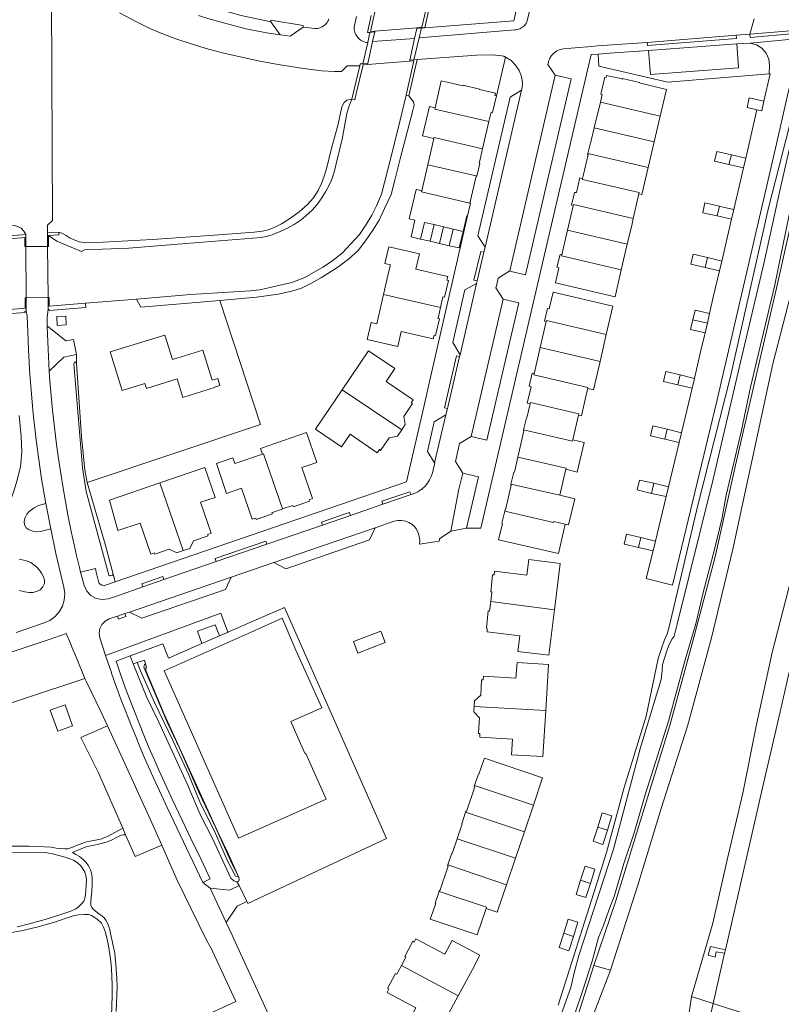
# Model space of a CAD drawing. Header units: metres. Extents: x 89888 to 94270, y 464165 to 468904.
# Tile 24 of 256: x 91113 to 91269, y 465434 to 465635. Entities that reach past the tile are written whole.
import ezdxf

# ---------------------------------------------------------------- set-up
doc = ezdxf.new("R2010")
doc.units = ezdxf.units.M
for name, color, linetype, lineweight in [('B_BEBOUWINGSGRENS_0', 251, 'CONTINUOUS', 13), ('B_TUSSENMUUR_0', 251, 'CONTINUOUS', 13), ('G_GRENS_ALGEMEEN_0', 251, 'CONTINUOUS', 13), ('K_KUNSTWERKGRENS_0', 251, 'CONTINUOUS', 13), ('K_KUNSTWERKGRENS_1', 251, 'CONTINUOUS', 13), ('T_CULTUURGRENS_0', 251, 'CONTINUOUS', 13), ('T_HEK_0', 251, 'CONTINUOUS', 13), ('T_WALBESCHERMING_0', 251, 'CONTINUOUS', 13), ('V_WEGGRENS_0', 251, 'CONTINUOUS', 13), ('V_WEGGRENS_1', 251, 'CONTINUOUS', 13), ('W_WATERGRENS_0', 251, 'CONTINUOUS', 13)]:
    doc.layers.add(name, color=color, linetype=linetype, lineweight=lineweight)

msp = doc.modelspace()

# ---------------------------------------------------------------- linework, layer by layer
at = {"layer": 'B_BEBOUWINGSGRENS_0'}
for p, q in [((91231.76, 465618.31), (91230.53, 465613.05)), ((91242.77, 465610.2), (91243.99, 465615.46)), ((91208.99, 465614.34), (91207.69, 465608.79)), ((91196.52, 465605.53), (91197.77, 465610.86)), ((91241.54, 465604.94), (91242.77, 465610.2)), ((91258.55, 465607.57), (91261.46, 465606.88)), ((91261.46, 465606.88), (91260.99, 465604.86)), ((91195.3, 465600.22), (91196.52, 465605.53)), ((91260.99, 465604.86), (91258.04, 465605.56)), ((91238.5, 465594.56), (91239.65, 465599.56)), ((91226.23, 465597.15), (91225.07, 465592.14)), ((91258.56, 465594.37), (91255.62, 465595.06)), ((91259.02, 465596.39), (91258.56, 465594.37)), ((91225.07, 465592.14), (91223.91, 465587.11)), ((91196.98, 465589.88), (91195.04, 465590.33)), ((91198.93, 465589.43), (91196.98, 465589.88)), ((91200.88, 465588.98), (91198.93, 465589.43)), ((91236.05, 465584.04), (91237.27, 465589.3)), ((91253.65, 465586.54), (91256.59, 465585.85)), ((91256.59, 465585.85), (91256.13, 465583.84)), ((91234.77, 465578.54), (91236.05, 465584.04)), ((91256.13, 465583.84), (91253.2, 465584.53)), ((91250.65, 465573.85), (91251.12, 465575.82)), ((91251.12, 465575.82), (91254.09, 465575.13)), ((91254.09, 465575.13), (91253.62, 465573.13)), ((91220.71, 465573.46), (91219.47, 465568.15)), ((91253.62, 465573.13), (91253.16, 465571.16)), ((91231.7, 465565.31), (91232.98, 465570.84)), ((91219.47, 465568.15), (91218.24, 465562.82)), ((91231.7, 465565.3), (91231.7, 465565.31)), ((91248.08, 465562.56), (91251.01, 465561.85)), ((91250.54, 465559.86), (91247.59, 465560.52)), ((91251.01, 465561.85), (91250.54, 465559.86)), ((91226.13, 465549.28), (91227.28, 465554.36)), ((91245.4, 465551.47), (91248.34, 465550.76)), ((91248.34, 465550.76), (91247.87, 465548.74)), ((91247.87, 465548.74), (91244.92, 465549.42)), ((91150.95, 465543.64), (91141.8, 465540.5)), ((91223.5, 465537.98), (91224.73, 465543.31)), ((91242.72, 465540.43), (91245.66, 465539.71)), ((91245.18, 465537.7), (91242.21, 465538.37)), ((91245.66, 465539.71), (91245.18, 465537.7)), ((91240.06, 465529.33), (91243, 465528.62)), ((91243, 465528.62), (91242.53, 465526.6)), ((91242.53, 465526.6), (91239.55, 465527.29)), ((91220.6, 465493.98), (91221.15, 465503.41)), ((91218.09, 465474.64), (91219.95, 465480.26)), ((91216.25, 465469.21), (91218.09, 465474.64)), ((91233.21, 465469.52), (91234.13, 465472.45)), ((91214.44, 465463.82), (91216.25, 465469.21)), ((91212.62, 465458.4), (91214.44, 465463.82)), ((91229.76, 465458.67), (91230.66, 465461.59))]:
    msp.add_line(p, q, dxfattribs=at)
for points in [[(91234.32, 465623.49), (91233.04, 465623.78), (91232.94, 465623.34), (91232.65, 465623.41), (91231.83, 465619.92), (91232.12, 465619.86), (91231.76, 465618.31)], [(91243.99, 465615.46), (91245.27, 465620.93), (91239.96, 465622.18), (91239.74, 465622.23), (91239.78, 465622.34), (91236.28, 465623.14), (91236.26, 465623.03), (91235.6, 465623.2), (91234.32, 465623.49)], [(91197.99, 465617.14), (91199.27, 465622.68), (91200.45, 465622.4), (91203.69, 465621.65), (91203.72, 465621.76), (91207.09, 465620.99)], [(91207.09, 465620.99), (91207.06, 465620.87), (91210.35, 465620.12), (91210.24, 465619.68), (91210.54, 465619.61)], [(91210.54, 465619.61), (91209.73, 465616.22), (91209.44, 465616.29), (91208.99, 465614.34)], [(91263.7, 465616.76), (91261.74, 465617.21), (91262.2, 465619.22), (91265.17, 465618.54)], [(91197.77, 465610.86), (91195.43, 465611.41), (91196.84, 465617.41), (91197.99, 465617.14)], [(91265.17, 465618.54), (91264.72, 465616.53), (91263.7, 465616.76)], [(91230.53, 465613.05), (91229.92, 465610.48), (91229.87, 465610.26), (91229.79, 465610.25), (91229.21, 465607.81)], [(91207.69, 465608.79), (91207.06, 465606.06), (91207.01, 465605.84), (91207.12, 465605.81), (91206.51, 465603.17), (91206.4, 465603.19)], [(91229.21, 465607.81), (91229.16, 465607.61), (91229.27, 465607.59), (91228.27, 465603.26), (91228.15, 465602.73)], [(91258.04, 465605.56), (91255.11, 465606.23), (91255.57, 465608.24), (91258.55, 465607.57)], [(91239.65, 465599.56), (91240.25, 465599.42), (91241.54, 465604.94)], [(91206.4, 465603.19), (91205.17, 465597.93), (91205.12, 465597.72)], [(91228.15, 465602.73), (91227.57, 465602.87), (91226.88, 465599.82), (91226.46, 465599.88), (91225.84, 465597.24), (91226.23, 465597.15)], [(91195.04, 465590.33), (91193.11, 465590.77), (91193.88, 465594.21), (91192.73, 465594.48), (91194.14, 465600.47), (91194.25, 465600.45), (91195.3, 465600.22)], [(91205.12, 465597.72), (91205.22, 465597.69), (91204.61, 465595.06)], [(91255.62, 465595.06), (91252.69, 465595.72), (91253.13, 465597.73), (91256.11, 465597.05)], [(91256.11, 465597.05), (91257.12, 465596.82), (91259.02, 465596.39)], [(91204.61, 465595.06), (91204.5, 465595.08), (91203.73, 465591.91)], [(91237.27, 465589.3), (91238.24, 465593.46), (91238.5, 465594.56)], [(91203.73, 465591.91), (91202.9, 465588.52), (91200.88, 465588.98)], [(91199.11, 465576.36), (91199.61, 465578.53), (91199.91, 465578.46), (91200.73, 465581.88), (91200.43, 465581.95), (91200.6, 465582.67), (91194.07, 465584.21), (91194.8, 465587.31), (91188.52, 465588.77), (91187.73, 465585.31), (91188.88, 465585.05), (91188.58, 465583.76), (91187.48, 465579.04)], [(91223.91, 465587.11), (91223.52, 465587.18), (91222.89, 465584.57), (91223.28, 465584.48), (91222.58, 465581.37), (91234.77, 465578.54)], [(91253.2, 465584.53), (91250.26, 465585.2), (91250.7, 465587.23), (91253.65, 465586.54)], [(91187.48, 465579.04), (91186.08, 465573.03), (91184.91, 465573.29), (91184.13, 465569.81), (91190.39, 465568.35), (91191.1, 465571.46), (91197.63, 465569.96), (91197.8, 465570.7), (91198.1, 465570.64), (91198.88, 465574.04), (91198.59, 465574.1), (91198.67, 465574.42), (91199.11, 465576.36)], [(91232.98, 465570.84), (91234.33, 465576.64), (91222.11, 465579.47), (91221.33, 465576.09), (91220.94, 465576.18), (91220.32, 465573.55), (91220.71, 465573.46)], [(91253.16, 465571.16), (91250.19, 465571.86), (91250.65, 465573.85)], [(91146.48, 465557.97), (91152.95, 465559.99), (91152.92, 465560.09), (91154.01, 465560.42), (91153.59, 465561.81), (91152.49, 465561.47), (91150.56, 465567.62), (91144.36, 465565.7), (91142.8, 465570.72), (91131.62, 465567.27)], [(91131.62, 465567.27), (91134.05, 465559.38), (91138.73, 465560.82), (91139.04, 465559.82), (91145.29, 465561.75), (91146.48, 465557.97)], [(91191.18, 465551.35), (91191.9, 465552.43), (91191.59, 465554.09), (91193.36, 465556.71), (91193.13, 465556.88), (91193.54, 465557.5), (91188.03, 465561.26), (91189.78, 465563.86), (91184.43, 465567.49), (91179.02, 465559.51)], [(91229.18, 465559.78), (91230.35, 465559.51), (91231.7, 465565.3)], [(91218.24, 465562.82), (91217.85, 465562.91), (91217.23, 465560.25), (91217.63, 465560.16), (91216.84, 465556.79), (91217.42, 465556.66)], [(91247.59, 465560.52), (91244.65, 465561.23), (91245.11, 465563.25), (91248.08, 465562.56)], [(91179.02, 465559.51), (91173.58, 465551.5), (91178.88, 465547.86), (91180.64, 465550.47), (91186.17, 465546.68), (91186.63, 465547.31), (91186.87, 465547.15), (91188.64, 465549.75), (91190.32, 465550.08), (91191.18, 465551.35)], [(91227.28, 465554.36), (91227.9, 465554.23), (91228.95, 465558.78), (91229.18, 465559.78)], [(91217.42, 465556.66), (91216.77, 465553.8), (91216.65, 465553.83), (91216.09, 465551.38)], [(91166.81, 465535.19), (91168.97, 465535.92), (91169.06, 465535.64), (91172.36, 465536.77), (91172.26, 465537.06), (91172.98, 465537.3), (91170.8, 465543.64), (91173.85, 465544.67), (91171.75, 465550.78), (91162.32, 465547.53), (91162.72, 465546.39)], [(91216.09, 465551.38), (91216.04, 465551.18), (91216.14, 465551.15), (91214.91, 465545.8)], [(91244.92, 465549.42), (91241.98, 465550.15), (91242.46, 465552.16), (91245.4, 465551.47)], [(91224.73, 465543.31), (91227.06, 465542.72), (91228.46, 465548.74), (91226.13, 465549.28)], [(91162.72, 465546.39), (91157.1, 465544.47), (91156.71, 465545.61), (91153.33, 465544.45), (91155.42, 465538.35), (91158.45, 465539.42), (91160.62, 465533.07), (91161.35, 465533.31), (91161.45, 465533.02), (91164.76, 465534.16), (91164.65, 465534.45), (91164.96, 465534.56), (91166.56, 465535.1), (91166.81, 465535.19)], [(91214.91, 465545.8), (91214.2, 465542.7), (91214.09, 465542.72), (91213.5, 465540.27)], [(91146.55, 465526.67), (91147.88, 465527.13), (91148.65, 465528.66), (91151.64, 465529.68), (91151.53, 465529.98), (91152.25, 465530.23), (91150.08, 465536.57), (91153.04, 465537.56), (91150.95, 465543.64)], [(91141.8, 465540.5), (91131.51, 465536.98), (91133.19, 465530.76), (91137.72, 465532.31), (91139.9, 465525.97), (91140.62, 465526.2), (91140.72, 465525.93), (91143.7, 465526.96), (91145.21, 465526.21), (91146.55, 465526.67)], [(91242.21, 465538.37), (91239.28, 465539.09), (91239.76, 465541.1), (91242.72, 465540.43)], [(91213.5, 465540.27), (91213.45, 465540.09), (91213.55, 465540.06), (91212.38, 465534.99), (91212.35, 465534.89), (91212.27, 465534.91), (91212.22, 465534.72)], [(91224.59, 465532.09), (91225.25, 465531.93), (91226.53, 465537.28), (91223.5, 465537.98)], [(91212.22, 465534.72), (91211.65, 465532.26), (91211.75, 465532.24), (91210.98, 465528.9), (91223.2, 465526.06), (91224.59, 465532.09)], [(91239.55, 465527.29), (91236.62, 465528), (91237.09, 465530.01), (91240.06, 465529.33)], [(91222.41, 465514.6), (91223.58, 465524.05), (91217.16, 465524.83), (91216.77, 465521.65), (91210.14, 465522.46), (91210.05, 465521.72), (91209.75, 465521.75), (91209.36, 465518.26), (91209.62, 465518.23), (91209.6, 465518.08), (91209.37, 465516.25)], [(91209.37, 465516.25), (91209.14, 465514.33), (91208.84, 465514.35), (91208.5, 465510.81), (91208.67, 465510.79), (91208.61, 465510.09), (91215.28, 465509.27), (91214.89, 465506.09), (91221.26, 465505.32), (91222.41, 465514.6)], [(91174.84, 465494.53), (91172.39, 465500), (91169.54, 465506.35), (91166.77, 465512.87), (91160.42, 465510.04), (91142.65, 465502.14), (91143.6, 465500)], [(91186.92, 465510.2), (91181.32, 465508.09), (91182.2, 465505.75), (91187.8, 465507.87), (91186.92, 465510.2)], [(91221.15, 465503.41), (91214.74, 465503.8), (91214.51, 465500.6), (91207.86, 465501.01), (91207.8, 465500.26), (91207.51, 465500.27), (91207.32, 465497.11), (91206.05, 465495.97), (91205.96, 465494.85)], [(91143.6, 465500), (91157.86, 465467.93), (91158.43, 465468.19), (91175.73, 465475.88), (91171.61, 465485.19), (91171.45, 465485.12), (91170.48, 465487.26), (91168.51, 465491.72), (91174.84, 465494.53)], [(91119.39, 465494.08), (91120.91, 465489.78), (91123.95, 465490.86), (91122.43, 465495.15), (91119.39, 465494.08)], [(91205.96, 465494.85), (91205.92, 465493.92), (91205.91, 465493.76), (91207.04, 465492.48), (91206.85, 465489.42), (91206.85, 465489.32), (91207.15, 465489.3), (91207.11, 465488.54), (91213.79, 465488.15), (91213.61, 465484.95), (91220.04, 465484.57), (91220.6, 465493.98)], [(91219.95, 465480.26), (91208.07, 465484.24), (91207.89, 465483.71), (91206.97, 465481), (91206.87, 465481.03), (91206.06, 465478.65)], [(91206.06, 465478.65), (91205.99, 465478.45), (91206.1, 465478.41), (91204.41, 465473.38), (91204.3, 465473.42), (91204.24, 465473.25)], [(91204.24, 465473.25), (91203.44, 465470.86), (91203.55, 465470.83), (91202.54, 465467.81)], [(91234.13, 465472.45), (91232.16, 465473.07), (91231.22, 465470.18)], [(91231.22, 465470.18), (91230.31, 465467.27), (91232.29, 465466.64), (91233.21, 465469.52)], [(91202.54, 465467.81), (91201.52, 465464.79), (91201.42, 465464.82), (91200.62, 465462.44)], [(91200.62, 465462.44), (91200.55, 465462.24), (91200.67, 465462.2), (91198.96, 465457.17), (91198.85, 465457.2), (91198.8, 465457.04)], [(91230.66, 465461.59), (91228.68, 465462.21), (91227.74, 465459.32)], [(91208.43, 465453.55), (91210.71, 465452.77), (91212.62, 465458.4)], [(91227.74, 465459.32), (91226.83, 465456.4), (91228.8, 465455.78), (91229.76, 465458.67)], [(91198.8, 465457.04), (91198, 465454.62), (91198.12, 465454.58), (91197.01, 465451.37), (91206.62, 465448.13), (91208.43, 465453.55)], [(91226.3, 465447.82), (91227.19, 465450.72), (91225.22, 465451.36), (91224.28, 465448.47)], [(91224.28, 465448.47), (91223.38, 465445.54), (91225.35, 465444.92), (91226.3, 465447.82)], [(91202.71, 465435.66), (91205.62, 465441.09), (91207.16, 465443.97), (91201.48, 465447.01), (91199.99, 465444.19), (91194.08, 465447.36), (91193.7, 465446.68), (91193.42, 465446.84), (91191.79, 465443.75), (91192.05, 465443.61), (91191.12, 465441.87)], [(91191.12, 465441.87), (91190.42, 465440.56), (91190.2, 465440.14), (91189.93, 465440.28), (91188.27, 465437.2), (91188.54, 465437.05), (91188.18, 465436.36), (91194.07, 465433.22), (91192.56, 465430.4), (91198.25, 465427.34), (91199.82, 465430.25), (91202.71, 465435.66)]]:
    msp.add_lwpolyline(points, dxfattribs=at)
at = {"layer": 'B_TUSSENMUUR_0'}
for p, q in [((91231.76, 465618.31), (91243.99, 465615.46)), ((91230.53, 465613.05), (91242.77, 465610.2)), ((91229.21, 465607.81), (91241.54, 465604.94)), ((91258.04, 465605.56), (91258.55, 465607.57)), ((91255.62, 465595.06), (91256.11, 465597.05)), ((91196.98, 465589.88), (91197.78, 465593.29)), ((91197.78, 465593.29), (91199.73, 465592.84)), ((91198.93, 465589.43), (91199.73, 465592.84)), ((91199.73, 465592.84), (91201.67, 465592.38)), ((91200.88, 465588.98), (91201.67, 465592.38)), ((91201.67, 465592.38), (91203.73, 465591.91)), ((91225.07, 465592.14), (91237.27, 465589.3)), ((91253.2, 465584.53), (91253.65, 465586.54)), ((91199.11, 465576.36), (91187.48, 465579.04)), ((91250.65, 465573.85), (91253.62, 465573.13)), ((91219.47, 465568.15), (91231.7, 465565.3)), ((91247.59, 465560.52), (91248.08, 465562.56)), ((91179.02, 465559.51), (91191.18, 465551.35)), ((91244.92, 465549.42), (91245.4, 465551.47)), ((91141.8, 465540.5), (91146.55, 465526.67)), ((91242.72, 465540.43), (91242.21, 465538.37)), ((91213.5, 465540.27), (91223.5, 465537.98)), ((91222.25, 465532.63), (91224.59, 465532.09)), ((91240.06, 465529.33), (91239.55, 465527.29)), ((91222.41, 465514.6), (91209.37, 465516.25)), ((91205.96, 465494.85), (91220.6, 465493.98)), ((91206.06, 465478.65), (91218.09, 465474.64)), ((91204.24, 465473.25), (91216.25, 465469.21)), ((91231.22, 465470.18), (91233.21, 465469.52)), ((91202.54, 465467.81), (91214.44, 465463.82)), ((91212.62, 465458.4), (91200.62, 465462.44)), ((91227.74, 465459.32), (91229.76, 465458.67)), ((91226.3, 465447.82), (91224.28, 465448.47)), ((91191.12, 465441.87), (91202.71, 465435.66))]:
    msp.add_line(p, q, dxfattribs=at)
for points in [[(91208.99, 465614.34), (91197.93, 465616.91), (91197.99, 465617.14)], [(91197.77, 465610.86), (91197.82, 465611.08), (91207.69, 465608.79)], [(91196.52, 465605.53), (91206.41, 465603.23), (91206.4, 465603.19)], [(91228.15, 465602.73), (91228.1, 465602.52), (91239.72, 465599.82), (91239.65, 465599.56)], [(91195.3, 465600.22), (91195.25, 465599.98), (91205.11, 465597.68), (91205.12, 465597.72)], [(91226.23, 465597.15), (91226.29, 465597.4), (91238.5, 465594.56)], [(91195.04, 465590.33), (91195.83, 465593.74), (91197.78, 465593.29)], [(91236.05, 465584.04), (91223.85, 465586.88), (91223.91, 465587.11)], [(91220.71, 465573.46), (91220.77, 465573.7), (91232.98, 465570.84)], [(91229.18, 465559.78), (91229.24, 465560.02), (91218.18, 465562.59), (91218.24, 465562.82)], [(91217.42, 465556.66), (91217.47, 465556.91), (91227.34, 465554.61), (91227.28, 465554.36)], [(91216.09, 465551.38), (91226.07, 465549.05), (91226.13, 465549.28)], [(91162.72, 465546.39), (91162.94, 465546.47), (91166.81, 465535.19)], [(91214.91, 465545.8), (91224.77, 465543.51), (91224.73, 465543.31)], [(91212.22, 465534.72), (91222.2, 465532.4), (91222.25, 465532.63)], [(91198.8, 465457.04), (91208.51, 465453.78), (91208.43, 465453.55)]]:
    msp.add_lwpolyline(points, dxfattribs=at)
at = {"layer": 'G_GRENS_ALGEMEEN_0'}
for p, q in [((91194.32, 465627.01), (91192.65, 465619.63)), ((91181.01, 465618.94), (91182.6, 465625.74)), ((91192.08, 465619.77), (91192.65, 465619.63)), ((91118.83, 465591.67), (91121.13, 465591.78)), ((91136.29, 465503.51), (91137.11, 465503.79))]:
    msp.add_line(p, q, dxfattribs=at)
for points in [[(91196.26, 465637.04), (91196.68, 465636.94), (91195.88, 465633.53)], [(91192.65, 465619.63), (91193.58, 465618.35), (91193.7, 465617.72), (91193.42, 465616.59), (91190.9, 465606.72), (91189.76, 465602.34), (91189.01, 465599.41), (91187.68, 465596.57), (91186.58, 465594.23), (91185.29, 465592.15), (91183.77, 465589.98), (91182.29, 465588.02), (91180.3, 465586.26), (91178.16, 465584.59), (91174.82, 465582.51), (91172.74, 465581.31), (91170.72, 465580.33), (91168.73, 465579.67), (91165.93, 465579.07), (91161.54, 465578.47), (91154.02, 465577.76)], [(91119.04, 465591.09), (91121.16, 465591.18), (91121.13, 465591.78)], [(91126.55, 465577.21), (91126.63, 465576.36), (91119.15, 465575.75), (91119.15, 465575.94), (91118.95, 465575.93)], [(91126.93, 465540.6), (91162.3, 465552.46), (91154.02, 465577.76)], [(91154.02, 465577.76), (91137.86, 465576.43), (91137.01, 465578.08)], [(91120.74, 465574.49), (91120.82, 465572.66), (91122.65, 465572.78), (91122.54, 465574.58), (91120.74, 465574.49)], [(91138.81, 465503.55), (91139.03, 465502.81), (91138.88, 465502.65), (91138.89, 465502.19), (91142.68, 465493.25), (91153.77, 465468.85), (91155.73, 465464.78), (91157.91, 465459.88), (91157.99, 465459.37), (91157.87, 465459.09), (91157.51, 465458.98)]]:
    msp.add_lwpolyline(points, dxfattribs=at)
at = {"layer": 'K_KUNSTWERKGRENS_0'}
for p, q in [((91193.8, 465631.35), (91194.24, 465633.37)), ((91194.24, 465633.37), (91195.22, 465633.47)), ((91195.22, 465633.47), (91194.74, 465631.49)), ((91184.23, 465630.5), (91184.7, 465632.58)), ((91184.7, 465632.58), (91185.66, 465632.68)), ((91185.66, 465632.68), (91185.22, 465630.7)), ((91194.74, 465631.49), (91193.64, 465626.96)), ((91183.25, 465626.17), (91184.23, 465630.5)), ((91185.22, 465630.7), (91184.23, 465626.23)), ((91193.64, 465626.96), (91192.81, 465626.89)), ((91184.23, 465626.23), (91183.25, 465626.17))]:
    msp.add_line(p, q, dxfattribs=at)
msp.add_lwpolyline([(91192.81, 465626.89), (91193.79, 465631.34), (91193.8, 465631.35)], dxfattribs=at)
at = {"layer": 'K_KUNSTWERKGRENS_1'}
for p, q in [((91194.28, 465633.53), (91185.69, 465632.85)), ((91193.8, 465631.35), (91194.24, 465633.37)), ((91194.24, 465633.37), (91194.28, 465633.53)), ((91185.66, 465632.68), (91185.22, 465630.7)), ((91185.69, 465632.85), (91185.66, 465632.68)), ((91192.81, 465626.89), (91193.8, 465631.35)), ((91185.22, 465630.7), (91184.23, 465626.23)), ((91192.77, 465626.68), (91192.81, 465626.89)), ((91184.18, 465626.04), (91192.77, 465626.68)), ((91184.23, 465626.23), (91184.18, 465626.04)), ((91118.84, 465588.84), (91114.37, 465588.81)), ((91114.37, 465588.81), (91114.45, 465578.34)), ((91118.93, 465578.38), (91118.84, 465588.84)), ((91118.93, 465578.38), (91114.45, 465578.34))]:
    msp.add_line(p, q, dxfattribs=at)
at = {"layer": 'T_CULTUURGRENS_0'}
for p, q in [((91201.25, 465530.62), (91204.39, 465531.29)), ((91233.82, 465440.97), (91239.44, 465458.3)), ((91233.82, 465440.97), (91230.45, 465441.91))]:
    msp.add_line(p, q, dxfattribs=at)
for points in [[(91239.44, 465458.3), (91244.22, 465473.95), (91249.56, 465490.79), (91254.49, 465508.82), (91258.8, 465526.94), (91263.23, 465547.5), (91267.03, 465564.83), (91271.68, 465583.01), (91274.77, 465599.62), (91277.69, 465613.54), (91279.72, 465622.43), (91281.23, 465627.88), (91282.18, 465630.08), (91282.88, 465631.38), (91284.16, 465632.44)], [(91278.67, 465629.95), (91276.1, 465617.25), (91272.42, 465601.25), (91267.97, 465581.22), (91263.29, 465561.23), (91259.39, 465544.12), (91255.25, 465525.37), (91250.68, 465508.17), (91245.93, 465490.93), (91240.53, 465473.31), (91234.88, 465454.88), (91230.45, 465441.91)], [(91231.34, 465628.12), (91231.47, 465625.68), (91245.53, 465622.42), (91266.27, 465624.1)], [(91121.13, 465591.78), (91121.77, 465591.55), (91122.63, 465591.06), (91123.44, 465590.53), (91124.38, 465590.1), (91125.33, 465589.78), (91126.31, 465589.66), (91130.17, 465589.72), (91140.29, 465590.23), (91153.85, 465591.2), (91161.07, 465591.77), (91162.77, 465591.98), (91163.89, 465592.23), (91164.98, 465592.61), (91166.63, 465593.43), (91168.46, 465594.62), (91170.23, 465595.89), (91171.84, 465597.3), (91173.13, 465598.79), (91174.08, 465600.27), (91174.8, 465601.72), (91175.37, 465603.17), (91175.9, 465604.93), (91176.72, 465608.37), (91178.19, 465613.83), (91178.95, 465617.33), (91179.4, 465618.22), (91179.94, 465618.73), (91181.01, 465618.94)], [(91223.16, 465433.78), (91230.85, 465458.02), (91233, 465464.99), (91236.65, 465478.29), (91241.1, 465492.83), (91243.59, 465504.65), (91244.29, 465506.64), (91244.85, 465508.41), (91245.42, 465509.64), (91245.83, 465511.09), (91251.69, 465535.96), (91258.32, 465562.26), (91266.13, 465596.75), (91270.49, 465613.78)], [(91157.51, 465458.98), (91156.87, 465459.19), (91156.24, 465459.73), (91152.57, 465467.72), (91149.99, 465472.78), (91147.35, 465479.01), (91141.57, 465491.59), (91139.13, 465496.65), (91136.29, 465503.51)], [(91126.47, 465500.54), (91075.62, 465483.73), (91039.49, 465471.42)], [(91230.45, 465441.91), (91223.44, 465419.81), (91215.74, 465396.09), (91209.17, 465376.2), (91203.03, 465357.86)]]:
    msp.add_lwpolyline(points, dxfattribs=at)
at = {"layer": 'T_HEK_0'}
for p, q in [((91167.22, 465515.04), (91155.69, 465509.99)), ((91153.93, 465509.23), (91150.38, 465507.68)), ((91150.38, 465507.68), (91143.53, 465504.68))]:
    msp.add_line(p, q, dxfattribs=at)
for points in [[(91159.54, 465454.99), (91159.74, 465454.59), (91188.07, 465467.83), (91167.22, 465515.04)], [(91155.69, 465509.99), (91155.56, 465509.94), (91153.93, 465509.23)]]:
    msp.add_lwpolyline(points, dxfattribs=at)
at = {"layer": 'T_WALBESCHERMING_0'}
msp.add_line((91137.01, 465578.08), (91130.04, 465577.5), dxfattribs=at)
for points in [[(91274.82, 465627.59), (91273.32, 465620.98), (91271.76, 465614.85), (91268.52, 465600.53), (91265.21, 465585.59), (91260.41, 465565.19), (91254.74, 465540.98), (91247.45, 465511.65)], [(91137.01, 465578.08), (91148.05, 465579.01), (91160.2, 465579.79), (91162.19, 465579.99), (91168.76, 465581.43), (91171.38, 465582.48), (91175.07, 465584.57), (91176.82, 465585.72), (91178.99, 465587.47), (91182.53, 465591.27), (91183.95, 465593.28), (91185.08, 465595.24), (91186.04, 465597.15), (91187.02, 465599.51), (91188.97, 465606.94), (91190.8, 465614.36), (91192.08, 465619.77)]]:
    msp.add_lwpolyline(points, dxfattribs=at)
at = {"layer": 'V_WEGGRENS_0'}
for p, q in [((91181.96, 465635.83), (91181.53, 465633.99)), ((91263.19, 465635.33), (91262.32, 465632.2)), ((91166.37, 465632.07), (91164.43, 465634.74)), ((91195.88, 465633.53), (91195.22, 465633.47)), ((91262.32, 465632.2), (91271.39, 465632.97)), ((91259.52, 465631.99), (91241.36, 465630.53)), ((91262.32, 465632.2), (91259.52, 465631.99)), ((91271.71, 465631.24), (91262.38, 465630.39)), ((91227.4, 465629.49), (91224.25, 465629.21)), ((91229.21, 465629.62), (91227.4, 465629.49)), ((91241.36, 465630.53), (91231.2, 465629.79)), ((91241.61, 465628.85), (91259.66, 465630.22)), ((91259.66, 465630.22), (91262.38, 465630.39)), ((91193.64, 465626.96), (91194.32, 465627.01)), ((91194.32, 465627.01), (91206.47, 465627.93)), ((91212.39, 465627.52), (91210.54, 465619.61)), ((91213.26, 465583.85), (91222.53, 465623.8)), ((91215.67, 465620.73), (91208.21, 465588.66)), ((91263.7, 465616.76), (91261.46, 465606.88)), ((91260.99, 465604.86), (91259.02, 465596.39)), ((91258.56, 465594.37), (91256.59, 465585.85)), ((91107.76, 465590.74), (91114.37, 465591.27)), ((91114.37, 465591.27), (91114.37, 465588.81)), ((91118.84, 465588.84), (91118.83, 465591.67)), ((91208.21, 465588.66), (91207.97, 465587.69)), ((91207.97, 465587.69), (91206.57, 465581.78)), ((91206.43, 465581.28), (91203.09, 465566.7)), ((91206.57, 465581.78), (91206.43, 465581.28)), ((91210.54, 465580.79), (91210.81, 465581.98)), ((91114.45, 465578.34), (91114.45, 465575.58)), ((91118.95, 465575.93), (91118.93, 465578.38)), ((91205.4, 465550), (91211.93, 465578.04)), ((91119.06, 465572.33), (91118.77, 465572.55)), ((91124.77, 465566.77), (91124.77, 465564.98)), ((91203.09, 465566.7), (91202.99, 465566.34)), ((91250.54, 465559.86), (91248.34, 465550.76)), ((91200.52, 465555.69), (91200.2, 465554.39)), ((91200.2, 465554.39), (91197.91, 465544.63)), ((91247.87, 465548.74), (91245.66, 465539.71)), ((91192.87, 465538.71), (91193.1, 465538.12)), ((91193.1, 465538.12), (91187.33, 465536.15)), ((91245.18, 465537.7), (91243, 465528.62)), ((91118.46, 465536.28), (91119.48, 465531.11)), ((91180.71, 465533.87), (91187.33, 465536.15)), ((91180.71, 465533.87), (91174.97, 465531.89)), ((91163.62, 465527.99), (91174.97, 465531.89)), ((91185.78, 465531.36), (91165.03, 465524.22)), ((91163.62, 465527.99), (91153.29, 465524.44)), ((91142.59, 465520.77), (91153.29, 465524.44)), ((91125.69, 465521.78), (91125.56, 465522.26)), ((91156.34, 465521.23), (91165.03, 465524.22)), ((91125.69, 465521.78), (91126.1, 465520.29)), ((91132.2, 465521.84), (91132.65, 465520.3)), ((91156.34, 465521.23), (91135.54, 465514.1)), ((91138.3, 465519.27), (91142.59, 465520.77)), ((91133.32, 465517.53), (91138.3, 465519.27)), ((91131.88, 465517.03), (91133.32, 465517.53)), ((91134.6, 465513.79), (91133.15, 465513.3)), ((91134.6, 465513.79), (91135.54, 465514.1)), ((91112.42, 465509.97), (91118.12, 465511.92)), ((91105.95, 465504.09), (91119.13, 465508.52)), ((91132.19, 465505.81), (91130.7, 465505.26)), ((91132.82, 465504.09), (91135.71, 465505.14)), ((91135.71, 465505.14), (91136.29, 465503.51)), ((91142.51, 465475.82), (91143.28, 465474.19)), ((91143.28, 465474.19), (91150.58, 465458.83)), ((91134.19, 465469.93), (91134.78, 465468.59)), ((91152.04, 465457.67), (91150.58, 465458.83)), ((91157.51, 465458.98), (91158, 465458.23)), ((91159.54, 465454.99), (91158, 465458.23)), ((91155.35, 465450.65), (91152.04, 465457.67)), ((91254.79, 465434.16), (91257.14, 465444.38)), ((91257.14, 465444.38), (91257.31, 465445.11)), ((91254.79, 465434.16), (91250.4, 465435.58))]:
    msp.add_line(p, q, dxfattribs=at)
for points in [[(91118.83, 465591.67), (91118.81, 465593.19), (91119.81, 465594.16), (91119.61, 465639.5)], [(91194.74, 465631.49), (91214.28, 465633.07), (91214.54, 465633.09), (91214.79, 465633.14), (91215.04, 465633.21), (91215.28, 465633.3), (91215.51, 465633.41), (91215.73, 465633.54), (91215.94, 465633.68), (91216.14, 465633.85), (91216.32, 465634.03), (91216.49, 465634.22), (91216.64, 465634.42), (91216.77, 465634.64), (91218.11, 465640.24)], [(91164.43, 465634.74), (91158.38, 465636.03), (91152.48, 465637.64)], [(91214.75, 465637.96), (91214.06, 465634.9), (91195.88, 465633.53)], [(91133.51, 465636.55), (91137.26, 465634.58), (91139.61, 465633.45), (91141.84, 465632.51), (91145.04, 465631.22), (91148.38, 465630.15), (91151.73, 465629.15), (91154.85, 465628.3), (91161.83, 465626.77), (91165.91, 465626), (91171.12, 465625.17), (91174.82, 465624.72), (91177.44, 465624.59), (91178.9, 465624.59), (91180.05, 465625.76), (91181.46, 465625.75), (91182.6, 465625.74)], [(91149.64, 465636), (91151.76, 465635.36), (91159.34, 465633.3), (91163.98, 465632.41), (91166.37, 465632.07)], [(91164.43, 465634.74), (91164.47, 465635.09), (91171.06, 465634), (91171.02, 465633.66)], [(91171.02, 465633.66), (91173.44, 465633.34), (91173.71, 465633.35), (91173.97, 465633.38), (91174.23, 465633.44), (91174.48, 465633.51), (91174.73, 465633.61), (91174.97, 465633.73), (91175.19, 465633.88), (91175.4, 465634.03), (91175.6, 465634.21), (91175.78, 465634.41), (91175.95, 465634.62), (91176.09, 465634.84), (91176.21, 465635.08), (91176.32, 465635.32)], [(91184.7, 465632.58), (91184.16, 465632.52), (91184.93, 465636)], [(91171.02, 465633.66), (91168.41, 465631.79), (91166.37, 465632.07)], [(91181.53, 465633.99), (91181.49, 465633.64), (91181.48, 465633.38), (91181.5, 465633.13), (91181.54, 465632.87), (91181.61, 465632.63), (91181.69, 465632.38), (91181.79, 465632.15), (91181.92, 465631.92), (91182.06, 465631.71), (91182.22, 465631.51), (91182.4, 465631.33), (91182.59, 465631.16), (91182.79, 465631), (91183.01, 465630.87), (91183.24, 465630.75), (91183.48, 465630.66), (91183.72, 465630.58), (91183.98, 465630.53), (91184.23, 465630.5)], [(91271.39, 465632.97), (91271.45, 465632.32), (91262.4, 465631.55), (91262.32, 465632.2)], [(91242.53, 465526.6), (91241.11, 465520.96), (91246.49, 465519.64), (91250.15, 465534.84), (91255.54, 465557.22), (91267.55, 465608.92), (91270.01, 465619.66), (91271.55, 465626.5), (91271.71, 465631.24)], [(91259.52, 465631.99), (91259.57, 465631.34), (91241.39, 465629.9), (91241.36, 465630.53)], [(91296.37, 465632.08), (91295.9, 465629.34), (91294.52, 465622.28), (91292.09, 465611.3), (91289.08, 465597.92), (91285.12, 465582.64), (91281.06, 465566.3), (91276.98, 465549.46), (91273.34, 465533.63), (91270.67, 465520.6), (91266.88, 465505.88), (91263.64, 465491.14), (91260.89, 465477.09), (91257.72, 465463.73), (91254.72, 465450.53), (91250.4, 465435.58)], [(91257.31, 465445.11), (91259.22, 465453.43), (91264.7, 465477.3), (91268.47, 465493.75), (91271.93, 465508.68), (91275.57, 465524.28), (91278.99, 465539.53), (91279.79, 465543.4), (91282.55, 465555.87), (91286.12, 465571.57), (91289.82, 465587.48), (91293.48, 465604.08), (91296.94, 465619.87), (91299.48, 465631.38), (91299.51, 465631.51), (91298.6, 465631.7)], [(91222.53, 465623.8), (91221.04, 465626.03), (91221.15, 465626.51), (91221.2, 465626.66), (91221.25, 465626.82), (91221.3, 465626.97), (91221.36, 465627.13), (91221.42, 465627.28), (91221.81, 465627.88), (91222.3, 465628.39), (91222.89, 465628.79), (91223.55, 465629.07), (91224.25, 465629.21)], [(91231.2, 465629.79), (91229.88, 465629.67), (91229.21, 465629.62)], [(91241.61, 465628.85), (91241.98, 465623.95), (91260.02, 465625.34), (91259.66, 465630.22)], [(91262.38, 465630.39), (91263.66, 465630.05), (91264.78, 465629.34), (91265.64, 465628.34), (91266.17, 465627.12), (91266.32, 465625.81), (91266.27, 465624.1)], [(91204.39, 465531.29), (91207.36, 465531.25), (91222.02, 465594.19), (91229.9, 465628.03), (91231.34, 465628.12)], [(91206.47, 465627.93), (91209.5, 465627.95), (91211.14, 465627.88), (91212.02, 465627.69), (91212.1, 465627.66), (91212.17, 465627.62), (91212.24, 465627.59), (91212.32, 465627.56), (91212.39, 465627.52)], [(91212.39, 465627.52), (91213.51, 465626.82), (91214.46, 465625.89), (91215.19, 465624.78), (91215.67, 465623.55), (91215.89, 465622.24), (91215.86, 465622.04), (91215.84, 465621.84), (91215.82, 465621.64), (91215.81, 465621.43), (91215.79, 465621.23), (91215.67, 465620.73)], [(91231.34, 465628.12), (91234.56, 465628.38), (91241.61, 465628.85)], [(91182.6, 465625.74), (91182.69, 465626.13), (91183.25, 465626.17)], [(91222.53, 465623.8), (91225.77, 465623.1), (91216.47, 465583.06), (91213.56, 465583.71), (91213.26, 465583.85)], [(91266.27, 465624.1), (91266.45, 465624.08), (91265.17, 465618.54)], [(91215.67, 465620.73), (91213.31, 465619.34), (91206.72, 465591.02), (91208.21, 465588.66)], [(91204.61, 465595.06), (91197.3, 465562.97), (91195.71, 465556.07), (91192.17, 465540.75)], [(91114.37, 465591.27), (91114, 465591.96), (91113.44, 465592.53), (91112.75, 465592.91), (91111.99, 465593.09), (91111.2, 465593.05)], [(91206.57, 465581.78), (91205.94, 465581.93), (91207.35, 465587.82), (91207.97, 465587.69)], [(91210.81, 465581.98), (91210.91, 465582.37), (91213.26, 465583.85)], [(91256.13, 465583.84), (91254.84, 465578.49), (91254.09, 465575.13)], [(91206.43, 465581.28), (91204.11, 465579.93), (91201.6, 465569.17), (91203.09, 465566.7)], [(91211.93, 465578.04), (91210.44, 465580.4), (91210.54, 465580.79)], [(91211.93, 465578.04), (91215.14, 465577.33), (91208.59, 465549.25), (91205.4, 465550)], [(91114.45, 465575.58), (91114.22, 465575.57), (91114.24, 465575.35), (91111.52, 465575.14)], [(91114.45, 465575.58), (91114.69, 465574.68), (91114.88, 465569.67), (91114.95, 465567.68), (91115.24, 465562.66), (91115.91, 465554.72), (91116.51, 465549.26), (91117.6, 465541.35), (91118.46, 465536.28)], [(91118.77, 465572.55), (91118.76, 465574.35), (91118.95, 465575.93)], [(91118.77, 465572.55), (91118.77, 465572.37), (91118.9, 465569.34), (91119.19, 465563.31)], [(91124.77, 465566.77), (91124.12, 465569.84), (91122.54, 465569.51), (91119.42, 465572.03), (91119.06, 465572.33)], [(91253.16, 465571.16), (91252.3, 465567.56), (91251.08, 465562.16), (91251.01, 465561.85)], [(91119.19, 465563.31), (91122.12, 465566.22), (91124.77, 465566.77)], [(91200.52, 465555.69), (91199.91, 465555.83), (91200.11, 465556.71), (91202.37, 465566.49), (91202.99, 465566.34)], [(91202.99, 465566.34), (91200.59, 465555.96), (91200.52, 465555.69)], [(91125.56, 465522.26), (91125.33, 465523.2), (91124.75, 465525.66), (91124.3, 465527.61), (91123.68, 465530.57), (91122.97, 465534.01), (91122.01, 465539.43), (91121.52, 465542.4), (91121.01, 465545.88), (91120.66, 465548.36), (91119.84, 465555.34), (91119.46, 465559.8), (91119.32, 465561.31), (91119.19, 465563.31)], [(91113.02, 465554.25), (91113.43, 465549.99), (91113.59, 465546.84), (91113.27, 465543.82), (91112.54, 465540.85), (91112, 465539), (91111.45, 465537.47), (91110.57, 465535.23), (91109.19, 465532.41), (91108.75, 465531.56), (91108.29, 465530.73), (91107.81, 465529.9), (91107.31, 465529.09), (91106.79, 465528.28), (91105.09, 465525.74), (91104.85, 465525.39)], [(91200.2, 465554.39), (91197.84, 465552.96), (91196.44, 465546.9), (91197.91, 465544.63)], [(91203.65, 465542.49), (91202.14, 465544.88), (91203, 465548.55), (91205.4, 465550)], [(91197.91, 465544.63), (91197.95, 465544.57), (91197.49, 465542.56), (91197.23, 465541.82), (91196.89, 465541.11), (91196.47, 465540.45), (91195.96, 465539.84), (91195.39, 465539.3), (91195.21, 465539.19), (91195.03, 465539.07), (91194.85, 465538.95), (91194.67, 465538.83), (91194.5, 465538.71), (91194.04, 465538.51), (91193.1, 465538.12)], [(91201.25, 465530.62), (91202.88, 465539.21), (91203.65, 465542.49)], [(91203.65, 465542.49), (91206.85, 465541.74), (91204.39, 465531.29)], [(91192.17, 465540.75), (91160.42, 465529.82), (91132.65, 465520.3)], [(91187.33, 465536.15), (91187.14, 465536.76), (91192.87, 465538.71)], [(91119.48, 465531.11), (91117.36, 465530.61), (91116.6, 465530.53), (91115.84, 465530.68), (91115.09, 465530.94), (91114.48, 465531.33), (91114.09, 465531.97), (91114.04, 465532.67), (91114.23, 465533.43), (91114.57, 465534.13), (91115.09, 465534.68), (91116.11, 465535.42), (91117.01, 465535.91), (91118.46, 465536.28)], [(91174.97, 465531.89), (91174.77, 465532.5), (91179.66, 465534.18), (91180.52, 465534.48), (91180.71, 465533.87)], [(91185.78, 465531.36), (91189.62, 465532.66), (91190.39, 465532.8), (91191.17, 465532.81), (91191.94, 465532.67), (91192.67, 465532.39), (91193.34, 465531.98), (91193.7, 465531.64), (91194.19, 465531.03), (91194.55, 465530.33), (91194.78, 465529.58)], [(91119.48, 465531.11), (91120.52, 465526.06), (91122.17, 465519.18)], [(91165.03, 465524.22), (91167.49, 465522.98), (91184.61, 465528.86), (91185.78, 465531.36)], [(91194.78, 465529.58), (91194.86, 465528.8), (91194.79, 465528.02), (91198.83, 465528.62), (91198.93, 465529.1), (91201.25, 465530.62)], [(91153.29, 465524.44), (91153.09, 465525.04), (91163.39, 465528.6), (91163.62, 465527.99)], [(91113.03, 465518.52), (91113.62, 465518.36), (91114.22, 465518.27), (91115.03, 465518.14), (91115.85, 465518.14), (91116.57, 465518.33), (91117.29, 465518.69), (91117.89, 465519.29), (91118.18, 465519.93), (91118.19, 465520.65), (91117.97, 465521.33), (91117.6, 465522.05), (91117.2, 465522.69), (91116.67, 465523.3), (91115.43, 465524.21), (91114.86, 465524.45), (91114.27, 465524.66), (91113.67, 465524.81), (91113.06, 465524.92)], [(91132.65, 465520.3), (91130.45, 465519.55), (91129.9, 465519.63), (91129.39, 465519.95), (91129.24, 465520.36), (91128.78, 465522.25), (91128.6, 465523), (91125.56, 465522.26)], [(91126.1, 465520.29), (91126.3, 465519.53), (91126.83, 465518.4)], [(91135.54, 465514.1), (91138.06, 465512.86), (91155.15, 465518.73), (91156.34, 465521.23)], [(91142.59, 465520.77), (91142.37, 465521.37), (91138.08, 465519.89), (91138.3, 465519.27)], [(91118.12, 465511.92), (91118.58, 465512.09), (91119.29, 465512.42), (91120.35, 465513.19), (91121.22, 465514.17), (91121.86, 465515.31), (91122.24, 465516.57), (91122.35, 465517.88), (91122.17, 465519.18)], [(91126.83, 465518.4), (91127.68, 465517.48), (91128.78, 465516.89), (91130.01, 465516.66), (91131.24, 465516.83), (91131.88, 465517.03)], [(91129.38, 465509.8), (91129.52, 465510.73), (91129.93, 465511.57), (91130.58, 465512.25), (91131.4, 465512.7), (91133.15, 465513.3)], [(91155.69, 465509.99), (91154.26, 465513.86), (91132.19, 465505.81)], [(91133.15, 465513.3), (91133.35, 465512.68), (91134.81, 465513.18), (91134.6, 465513.79)], [(91150.38, 465507.68), (91149.43, 465510.21), (91153.07, 465511.54), (91153.93, 465509.23)], [(91119.13, 465508.52), (91122.66, 465509.72), (91123.49, 465507.69), (91123.85, 465506.81), (91124.71, 465504.74), (91126.47, 465500.54)], [(91130.7, 465505.26), (91129.54, 465508.88), (91129.38, 465509.8)], [(91135.71, 465505.14), (91142.41, 465507.61), (91143.53, 465504.68)], [(91130.7, 465505.26), (91131.22, 465503.68), (91131.46, 465502.92), (91131.73, 465502.16), (91131.99, 465501.41), (91132.26, 465500.65), (91132.52, 465499.89), (91133.22, 465498), (91133.89, 465496.12), (91134.61, 465494.25), (91135.34, 465492.37), (91136.09, 465490.49), (91136.85, 465488.66), (91137.61, 465486.81), (91138.38, 465484.95), (91139.17, 465483.12), (91140.42, 465480.37), (91142.51, 465475.82)], [(91150.58, 465458.83), (91152.04, 465459.62), (91150.11, 465463.69), (91148.04, 465467.99), (91146.4, 465471.46), (91144.24, 465476.02), (91142.77, 465479.14), (91141.64, 465481.65), (91140.52, 465484.18), (91139.54, 465486.43), (91138.51, 465488.99), (91137.58, 465491.24), (91136.57, 465493.78), (91135.71, 465496.01), (91134.71, 465498.72), (91133.88, 465501.05), (91132.82, 465504.09)], [(91126.47, 465500.54), (91126.66, 465500.16), (91126.73, 465500), (91129.74, 465493.82), (91131.08, 465490.89)], [(91131.08, 465490.89), (91125.64, 465488.47), (91129.23, 465481.25), (91134.19, 465469.93)], [(91142.18, 465466.45), (91139.86, 465471.68), (91134.6, 465483.17), (91131.08, 465490.89)], [(91134.19, 465469.93), (91131.06, 465468.24), (91129.64, 465467.71), (91128.65, 465467.49), (91127.45, 465467.28), (91126.74, 465467.16), (91126.03, 465466.91), (91125.09, 465466.56), (91123.79, 465466.02), (91122.94, 465465.75), (91122.39, 465465.72), (91121.55, 465465.77), (91120.62, 465465.86), (91119.55, 465466.04), (91118.12, 465466.15), (91115.03, 465466.27), (91110.25, 465466.26)], [(91132.87, 465432.52), (91133.02, 465437.55), (91132.99, 465439.33), (91132.78, 465442.09), (91132.67, 465443.51), (91132.56, 465444.44), (91131.71, 465448.44), (91131.58, 465449.18), (91131.36, 465449.83), (91131.08, 465450.56), (91130.76, 465451.16), (91130.38, 465451.6), (91129.97, 465451.94), (91129.22, 465452.54), (91128.59, 465453.02), (91128.15, 465453.38), (91127.88, 465453.74), (91127.7, 465454.2), (91127.67, 465454.96), (91127.74, 465455.84), (91127.89, 465457), (91127.91, 465458.49), (91127.91, 465459.89), (91127.8, 465460.76), (91127.59, 465461.45), (91127.21, 465462.29), (91126.73, 465462.93), (91126.05, 465463.63), (91125.34, 465464.19), (91124.58, 465464.59), (91123.95, 465464.97), (91126.63, 465466.12), (91127.29, 465466.29), (91128.05, 465466.43), (91129.22, 465466.72), (91130.3, 465466.97), (91131.04, 465467.14), (91131.87, 465467.47), (91132.91, 465468.02), (91133.9, 465468.54), (91134.31, 465468.61), (91134.78, 465468.59)], [(91134.78, 465468.59), (91136.71, 465464.19), (91142.18, 465466.45)], [(91142.18, 465466.45), (91145.27, 465459.46), (91151.32, 465447.1), (91152.53, 465444.88), (91152.55, 465444.84), (91157.29, 465434.53)], [(91112.65, 465449.8), (91113.8, 465450.08), (91118.32, 465451.31), (91121.33, 465452.24), (91123.56, 465452.97), (91124.47, 465453.43), (91125.04, 465453.74), (91125.43, 465454.12), (91125.84, 465454.59), (91126.21, 465455.07), (91126.44, 465455.62), (91126.55, 465456.36), (91126.65, 465457.26), (91126.73, 465458.34), (91126.76, 465459.4), (91126.63, 465460.25), (91126.43, 465460.98), (91126.06, 465461.67), (91125.64, 465462.24), (91124.9, 465462.93), (91124.12, 465463.41), (91122.64, 465463.97), (91121.4, 465464.32), (91119.84, 465464.71), (91118.31, 465464.97), (91117.11, 465465.06), (91111.53, 465465)], [(91158, 465458.23), (91155.99, 465457.27), (91152.04, 465457.67)], [(91155.35, 465450.65), (91157.54, 465454.01), (91159.54, 465454.99)], [(91111.04, 465448.59), (91113.44, 465448.95), (91116.62, 465449.74), (91120.03, 465450.71), (91124.09, 465452.04), (91125.12, 465452.24), (91126.38, 465452.31), (91127.18, 465452.28), (91127.81, 465452.12), (91128.37, 465451.8), (91128.96, 465451.36), (91129.88, 465450.51), (91130.29, 465449.75), (91130.68, 465448.66), (91131.04, 465447.18), (91131.3, 465445.92), (91131.66, 465443.27), (91131.88, 465441.26), (91132.02, 465437.96), (91132.01, 465435.74), (91131.83, 465429.42)], [(91183.59, 465389.6), (91175.33, 465407.41), (91173.56, 465411.21), (91165.93, 465427.67), (91163.66, 465432.61), (91161.74, 465436.79), (91156.76, 465447.62), (91156.54, 465448.11), (91155.35, 465450.65)], [(91257.31, 465445.11), (91254.29, 465445.78), (91253.8, 465444.03), (91255.25, 465443.62), (91255.45, 465444.67), (91257.14, 465444.38)], [(91233.82, 465440.97), (91227.02, 465423.25), (91217.85, 465395.12), (91209.85, 465369.09), (91203.48, 465351.53), (91198.58, 465335.78), (91192.58, 465311.91), (91189.15, 465295.84), (91187.43, 465286.47), (91188.23, 465279.54), (91189.83, 465268.68), (91191.02, 465258.08), (91192.29, 465250), (91192.59, 465248.12), (91192.36, 465240.9), (91190.62, 465230.99), (91187.68, 465218.74), (91183.65, 465200.59), (91180.37, 465185.64)], [(91157.29, 465434.53), (91149.58, 465430.97), (91144.92, 465429.16), (91143.8, 465428.75), (91142.68, 465428.36), (91141.54, 465428), (91140.4, 465427.66), (91139.26, 465427.33), (91138.11, 465427.03), (91136.95, 465426.76), (91135.79, 465426.5), (91134.62, 465426.26), (91133.45, 465426.05), (91132.98, 465425.97)], [(91250.4, 465435.58), (91248.75, 465424.26), (91246.57, 465412.33), (91243.6, 465399.19), (91239.44, 465382.33), (91235.73, 465367.62), (91233.12, 465352.66), (91228.67, 465335.2), (91223.86, 465315.36), (91221.37, 465301), (91216.14, 465278.31), (91209.44, 465250.76), (91209.28, 465250), (91205.42, 465231.44), (91199.12, 465204.84), (91194.36, 465183.28)], [(91197.56, 465182.74), (91201, 465198.03), (91205.15, 465216.13), (91210.01, 465237.57), (91212.88, 465250), (91214.23, 465255.85), (91218.17, 465273.2), (91222.66, 465292.59), (91227.7, 465314.39), (91231.23, 465330.55), (91237.47, 465358.32), (91242.99, 465382.41), (91248.56, 465406.76), (91253.25, 465427.39), (91254.79, 465434.16)], [(91268.51, 465429.75), (91267.81, 465429.94), (91264.46, 465431.02), (91260.99, 465432.17), (91257.77, 465433.15), (91254.79, 465434.16)]]:
    msp.add_lwpolyline(points, dxfattribs=at)
at = {"layer": 'V_WEGGRENS_1'}
for p, q in [((91193.8, 465631.35), (91194.24, 465633.37)), ((91185.22, 465630.7), (91193.8, 465631.35)), ((91192.81, 465626.89), (91193.8, 465631.35)), ((91193.8, 465631.35), (91193.8, 465631.35)), ((91193.8, 465631.35), (91193.8, 465631.35)), ((91185.22, 465630.7), (91185.22, 465630.7))]:
    msp.add_line(p, q, dxfattribs=at)
at = {"layer": 'W_WATERGRENS_0'}
for p, q in [((91181.59, 465618.81), (91181.01, 465618.94)), ((91130.04, 465577.5), (91126.55, 465577.21))]:
    msp.add_line(p, q, dxfattribs=at)
for points in [[(91186.24, 465639.14), (91184.82, 465632.76), (91185.69, 465632.85)], [(91194.28, 465633.53), (91195.29, 465633.63), (91196.1, 465637.08), (91196.26, 465637.04)], [(91245.72, 465491.85), (91249.12, 465504.34), (91251.24, 465511.73), (91252.75, 465518.13), (91255.16, 465527.2), (91256.55, 465533.12), (91257.49, 465537.97), (91260.54, 465550.94), (91262.43, 465560.09), (91267.42, 465580.95), (91270.25, 465594.92), (91271.98, 465602.22), (91274.57, 465614.29), (91275.97, 465619.02), (91276.79, 465623.02), (91277.35, 465626.89), (91277.55, 465627.79), (91274.98, 465628.3), (91274.82, 465627.59)], [(91184.18, 465626.04), (91183.29, 465625.97), (91181.89, 465620.09), (91181.59, 465618.81)], [(91192.08, 465619.77), (91193.64, 465626.75), (91192.77, 465626.68)], [(91181.01, 465618.94), (91180.4, 465617.34), (91179.99, 465616), (91178.99, 465610.72), (91177.73, 465605.42), (91177.38, 465604.04), (91176.81, 465602.38), (91176.31, 465601.2), (91175.58, 465599.98), (91174.87, 465598.79), (91173.89, 465597.4), (91172.92, 465596.23), (91171.58, 465595.05), (91170.63, 465594.26), (91169.18, 465593.28), (91167.82, 465592.56), (91166.34, 465591.86), (91164.75, 465591.2), (91163.52, 465590.83), (91162.5, 465590.65), (91147.16, 465589.42), (91135.44, 465588.46), (91126.41, 465588.15), (91125.78, 465587.8), (91120.7, 465589.88), (91119.04, 465591.09)], [(91119.04, 465591.09), (91119.05, 465588.84), (91118.84, 465588.84)], [(91114.37, 465588.81), (91114.17, 465588.8), (91114.17, 465590.63), (91109.53, 465590.28)], [(91108.61, 465575.77), (91114.24, 465576.2), (91114.24, 465578.33), (91114.45, 465578.34)], [(91118.93, 465578.38), (91119.14, 465578.39), (91119.15, 465576.6), (91126.55, 465577.21)], [(91132.2, 465521.84), (91132.08, 465521.66), (91131.58, 465521.55), (91131.38, 465521.66), (91126.71, 465538.74), (91125.94, 465543.57), (91124.17, 465564.83), (91124.34, 465565.15), (91124.56, 465565.2), (91124.77, 465564.98)], [(91124.77, 465564.98), (91125.79, 465549.94), (91126.43, 465543.21), (91126.93, 465540.6)], [(91126.93, 465540.6), (91130.63, 465527.98), (91132.2, 465521.84)], [(91247.45, 465511.65), (91246.85, 465509.19), (91246.45, 465508.63), (91245.75, 465507.33), (91245.37, 465506.2), (91244.49, 465503.42), (91244.4, 465502.16), (91244.21, 465500.33), (91242.77, 465495.66)], [(91137.11, 465503.79), (91138.62, 465504.28), (91138.81, 465503.55)], [(91137.11, 465503.79), (91137.79, 465502.08), (91140.67, 465495.63), (91144.43, 465487.86), (91147.59, 465480.97), (91149.96, 465475.35), (91153.12, 465468.85), (91155.57, 465463.31)], [(91145.8, 465486.32), (91143.32, 465491.45), (91138.5, 465502.85), (91138.64, 465503.38), (91138.81, 465503.55)], [(91242.77, 465495.66), (91239.95, 465486.43), (91234.46, 465465.68), (91227.35, 465443.91), (91226.47, 465440.68), (91225.73, 465437.42), (91224.13, 465432.83), (91219.24, 465417.63), (91218.32, 465415.08), (91217.7, 465413.71), (91215.43, 465409.66), (91214.57, 465405.53), (91206.1, 465379.48), (91202.4, 465368.46), (91202.16, 465368.32), (91201.84, 465368.49)], [(91204.43, 465364.56), (91206.38, 465370.03), (91208.28, 465375.99), (91210.27, 465381.45), (91211.48, 465385.52), (91223.65, 465422.4), (91226.19, 465431.02), (91228.49, 465437.66), (91230.07, 465442.77), (91231.41, 465447.62), (91232.43, 465450.05), (91233.48, 465453.19), (91234.57, 465455.99), (91236.55, 465462.76), (91238.65, 465469.01), (91240.87, 465476.53), (91245.72, 465491.85)], [(91155.57, 465463.31), (91157.24, 465460.18), (91157.67, 465459.98), (91157.77, 465460.16), (91156.46, 465462.74), (91153.11, 465470.18), (91149.72, 465477.3), (91145.8, 465486.32)]]:
    msp.add_lwpolyline(points, dxfattribs=at)

doc.saveas('drawing.dxf')
